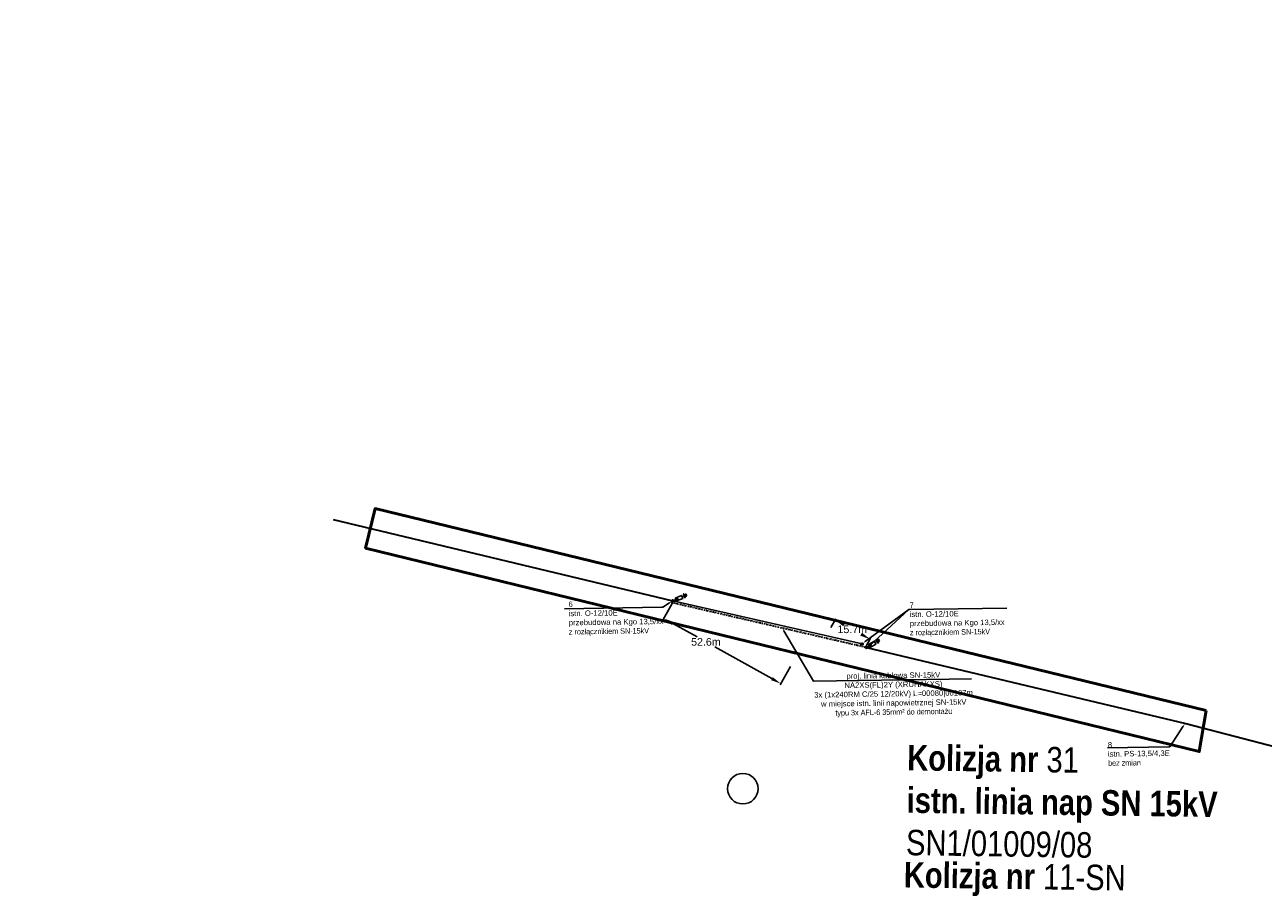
# Model space of a CAD drawing. Header units: millimetres. Extents: x 6504137 to 6515825, y 5737606 to 5784558.
# Tile 24 of 115: x 6508678 to 6509165, y 5754189 to 5754526. Entities that reach past the tile are written whole.
import ezdxf
from ezdxf import colors
from ezdxf.entities.mleader import LeaderData, LeaderLine
from ezdxf.math import Vec2, Vec3

# ---------------------------------------------------------------- set-up
doc = ezdxf.new("R2010")
doc.units = ezdxf.units.MM
doc.linetypes.add('KRESKAKROPKA', pattern=[1, 0.5, -0.25, 0, -0.25])
for name, color, linetype in [('#Nr Działek', 6, 'Continuous'), ('- kolizja linia SN', 1, 'Continuous'), ('_-demontaż', 1, 'DEMONTAZ'), ('_Kąt załomu', 7, 'Continuous'), ('_Opisy', 7, 'Continuous')]:
    doc.layers.add(name, color=color, linetype=linetype)
for name, color, linetype, lineweight in [('-Linia kablowa SN', 1, 'KRESKAKROPKA', 30), ('_trasa_slupy', 1, 'Continuous', 20), ('_Zakres mapy projektowej', 4, 'Continuous', 50)]:
    doc.layers.add(name, color=color, linetype=linetype, lineweight=lineweight)
doc.layers.add('-wymiary', color=7, linetype='Continuous', lineweight=35, true_color=0x000000)
doc.layers.add('istn. linia nap.', color=7, linetype='Continuous', lineweight=0, true_color=0x000000)
doc.styles.add('Arial_Narr', font='ARIALN.TTF')
doc.styles.add('GEO-INFO', font='arial.ttf')
doc.styles.get("Standard").update_dxf_attribs({"font": 'ARIALN.TTF'})
doc.linetypes.add('DEMONTAZ', pattern='A,1,["x",Standard,S=1,R=0,X=-0.1,Y=-0.35],1', length=2)
doc.dimstyles.new('Kat załomu', dxfattribs={"dimtxt": 2.2, "dimasz": 5, "dimexe": 0.18, "dimexo": 0.0625, "dimtad": 0, "dimtih": 1, "dimtoh": 1, "dimdec": 4, "dimzin": 0, "dimdsep": 46, "dimtxsty": 'Standard', "dimcen": 0.9, "dimse1": 1, "dimse2": 1, "dimadec": 0, "dimazin": 0, "dimtfac": 1, "dimtdec": 4, "dimtofl": 0, "dimtmove": 0, "dimatfit": 3, "dimfxl": 1, "dimtolj": 1, "dimtzin": 0, "dimarcsym": 0})
doc.dimstyles.new('McRobic', dxfattribs={"dimtxt": 3, "dimasz": 4, "dimexe": 0.5, "dimexo": 0.04, "dimgap": 0.4, "dimtad": 0, "dimtih": 1, "dimtoh": 1, "dimdec": 1, "dimrnd": 0.01, "dimzin": 0, "dimdsep": 46, "dimtxsty": 'Standard', "dimcen": 0.09, "dimadec": 0, "dimazin": 0, "dimtfac": 1, "dimtdec": 1, "dimtofl": 0, "dimtmove": 0, "dimatfit": 3, "dimfxl": 1, "dimtolj": 1, "dimtzin": 0, "dimlwd": 25, "dimlwe": 25, "dimarcsym": 0})

# ---------------------------------------------------------------- blocks, each defined once
blk = doc.blocks.new('*D45')
at = {"layer": '_Kąt załomu', "color": 0, "lineweight": -2, "transparency": 16777216}
for start, end in [(338.9132, 47.8746), (253.8164, 322.7747)]:
    blk.add_arc((6509591.46, 5755363.45), 22.12, start, end, dxfattribs=at)
at = {"layer": '_Kąt załomu', "color": 0, "transparency": 16777216}
for points in [[(6509605.81, 5755379.18), (6509606.78, 5755380.54), (6509602.23, 5755382.77)], [(6509584.97, 5755341.44), (6509585.61, 5755342.98), (6509580.68, 5755344.14)]]:
    blk.add_solid(points, dxfattribs=at)
at = {"layer": 'Defpoints', "color": 0, "transparency": 16777216}
for p in [(6509723.53, 5755600.29), (6509591.46, 5755363.45), (6509602.8, 5755344.46), (6508769.92, 5753891.24)]:
    blk.add_point(p, dxfattribs=at)
at = {"layer": '_Kąt załomu', "color": 0, "transparency": 16777216, "insert": (6509610.77, 5755352.68), "char_height": 2.2, "attachment_point": 5, "rotation": 241}
blk.add_mtext('\\A1;180°', dxfattribs=at)
blk = doc.blocks.new('*D46')
at = {"layer": '_Kąt załomu', "color": 0, "lineweight": -2, "transparency": 16777216}
for start, end in [(332.0665, 48.0956), (240.1923, 316.2241)]:
    blk.add_arc((6508769.92, 5753891.24), 22.53, start, end, dxfattribs=at)
at = {"layer": '_Kąt załomu', "color": 0, "transparency": 16777216}
for points in [[(6508784.48, 5753907.33), (6508785.45, 5753908.69), (6508780.9, 5753910.92)], [(6508758.23, 5753871.02), (6508759.21, 5753872.37), (6508754.68, 5753874.65)]]:
    blk.add_solid(points, dxfattribs=at)
at = {"layer": 'Defpoints', "color": 0, "transparency": 16777216}
for p in [(6509591.46, 5755363.45), (6508769.92, 5753891.24), (6508778.33, 5753870.34), (6508199.19, 5753269.48)]:
    blk.add_point(p, dxfattribs=at)
at = {"layer": '_Kąt załomu', "color": 0, "transparency": 16777216, "insert": (6508788.18, 5753878.05), "char_height": 2.2, "attachment_point": 5, "rotation": 234}
blk.add_mtext('\\A1;193°', dxfattribs=at)
blk = doc.blocks.new('OKRAG_PELNY')
at = {"color": 0}
blk.add_lwpolyline([(0.5, 0), (0.482963, -0.12941), (0.433013, -0.25), (0.353553, -0.353553), (0.25, -0.433013), (0.12941, -0.482963), (0, -0.5), (-0.12941, -0.482963), (-0.25, -0.433013), (-0.353553, -0.353553), (-0.433013, -0.25), (-0.482963, -0.12941), (-0.5, 0), (-0.482963, 0.12941), (-0.433013, 0.25), (-0.353553, 0.353553), (-0.25, 0.433013), (-0.12941, 0.482963), (0, 0.5), (0.12941, 0.482963), (0.25, 0.433013), (0.353553, 0.353553), (0.433013, 0.25), (0.482963, 0.12941)], close=True, dxfattribs=at)
blk = doc.blocks.new('*D145')
at = {"layer": '-wymiary', "color": 0, "linetype": 'Continuous', "lineweight": 25, "transparency": 16777216}
for p, q in [((6508933, 5754299.03), (6508928.99, 5754291.82)), ((6508978.96, 5754273.43), (6508974.95, 5754266.22))]:
    blk.add_line(p, q, dxfattribs=at)
at = {"layer": '-wymiary', "color": 0, "lineweight": 25, "transparency": 16777216}
for p, q in [((6508932.72, 5754290.31), (6508942.28, 5754284.98)), ((6508971.69, 5754268.6), (6508949.21, 5754281.12))]:
    blk.add_line(p, q, dxfattribs=at)
at = {"layer": '-wymiary', "color": 0, "transparency": 16777216}
for points in [[(6508933.05, 5754290.89), (6508932.4, 5754289.72), (6508929.23, 5754292.25)], [(6508971.37, 5754268.02), (6508972.02, 5754269.19), (6508975.19, 5754266.66)]]:
    blk.add_solid(points, dxfattribs=at)
at = {"layer": 'Defpoints', "color": 0, "transparency": 16777216}
for p in [(6508933.02, 5754299.06), (6508929.23, 5754292.25), (6508978.98, 5754273.47)]:
    blk.add_point(p, dxfattribs=at)
at = {"layer": '-wymiary', "color": 0, "transparency": 16777216, "insert": (6508945.75, 5754283.05), "char_height": 3, "attachment_point": 5, "rotation": 0.0213, "style": 'GEO-INFO'}
blk.add_mtext('\\A1;52.6m', dxfattribs=at)
blk = doc.blocks.new('*D146')
at = {"layer": '-wymiary', "color": 0, "linetype": 'Continuous', "lineweight": 25, "transparency": 16777216}
for p, q in [((6508994.87, 5754288.66), (6508996.82, 5754292.16)), ((6509008.56, 5754281.07), (6509010.5, 5754284.57))]:
    blk.add_line(p, q, dxfattribs=at)
at = {"layer": '-wymiary', "color": 0, "lineweight": 25, "transparency": 16777216}
for p, q in [((6509000.07, 5754289.79), (6508999.82, 5754289.92)), ((6509006.76, 5754286.08), (6509006.78, 5754286.06))]:
    blk.add_line(p, q, dxfattribs=at)
at = {"layer": '-wymiary', "color": 0, "transparency": 16777216}
for points in [[(6509000.4, 5754290.37), (6508999.75, 5754289.2), (6508996.57, 5754291.73)], [(6509006.44, 5754285.49), (6509007.09, 5754286.66), (6509010.26, 5754284.14)]]:
    blk.add_solid(points, dxfattribs=at)
at = {"layer": 'Defpoints', "color": 0, "transparency": 16777216}
for p in [(6508996.57, 5754291.73), (6508994.86, 5754288.63), (6509008.54, 5754281.04)]:
    blk.add_point(p, dxfattribs=at)
at = {"layer": '-wymiary', "color": 0, "transparency": 16777216, "insert": (6509003.3, 5754287.99), "char_height": 3, "attachment_point": 5, "rotation": 0.0213, "style": 'GEO-INFO'}
blk.add_mtext('\\A1;15.7m', dxfattribs=at)

msp = doc.modelspace()

# ---------------------------------------------------------------- linework, layer by layer
at = {"layer": '#Nr Działek'}
msp.add_circle((6508960.28, 5754225.35), 6, dxfattribs=at)
msp.add_circle((6508960.28, 5754225.35), 6, dxfattribs=at)
at = {"layer": '- kolizja linia SN', "linetype": 'ByBlock'}
for points in [[(6508933.90528, 5754299.73192), (6508934.80841, 5754300.10802), (6508932.71837, 5754299.23335)], [(6508936.37026, 5754300.75844), (6508937.30856, 5754301.14919), (6508936.96711, 5754301.9691), (6508937.66553, 5754300.292)], [(6508937.94731, 5754300.73292), (6508937.94731, 5754300.73292), (6508937.45308, 5754301.91972)], [(6508937.92374, 5754301.84696), (6508937.92374, 5754301.84696), (6508938.2012, 5754301.18069)], [(6509009.95519, 5754281.47775), (6509010.80851, 5754281.95623), (6509008.83425, 5754280.84466)], [(6509012.28423, 5754282.78371), (6509013.17077, 5754283.28082), (6509012.73638, 5754284.05551), (6509013.62491, 5754282.47091)], [(6509013.85356, 5754282.94158), (6509013.85356, 5754282.94158), (6509013.22479, 5754284.06292)], [(6509013.70071, 5754284.04534), (6509013.70071, 5754284.04534), (6509014.0537, 5754283.41582)]]:
    msp.add_lwpolyline(points, dxfattribs=at)
for points in [[(6508933.67803, 5754300.27761), (6508936.14302, 5754301.30413), (6508936.61861, 5754300.16208), (6508934.15363, 5754299.13556)], [(6509009.66609, 5754281.99334), (6509011.99512, 5754283.2993), (6509012.60018, 5754282.22024), (6509010.27115, 5754280.91428)]]:
    msp.add_lwpolyline(points, close=True, dxfattribs=at)
at = {"layer": '-Linia kablowa SN', "elevation": 100}
msp.add_lwpolyline([(6509008.83425, 5754280.84466), (6509008.83425, 5754280.84466), (6509008.83425, 5754280.84466), (6509008.83425, 5754280.84466), (6509008.83425, 5754280.84466), (6509008.83425, 5754280.84466), (6509008.83425, 5754280.84466), (6509008.83425, 5754280.84466), (6509008.83425, 5754280.84466), (6509008.83425, 5754280.84466), (6509008.83425, 5754280.84466), (6509008.83425, 5754280.84466), (6509008.83425, 5754280.84466), (6509008.83425, 5754280.84466), (6509008.83425, 5754280.84466), (6509008.83425, 5754280.84466), (6509008.83425, 5754280.84466), (6509008.83425, 5754280.84466), (6509008.83425, 5754280.84466), (6509008.83425, 5754280.84466), (6509008.83425, 5754280.84466), (6509008.83425, 5754280.84466), (6509008.83425, 5754280.84466), (6509008.83425, 5754280.84466), (6509008.83425, 5754280.84466), (6509008.83425, 5754280.84466), (6509008.83425, 5754280.84466), (6509008.83425, 5754280.84466), (6509008.83425, 5754280.84466), (6509008.83425, 5754280.84466), (6509008.83425, 5754280.84466), (6509008.83425, 5754280.84466), (6509008.83425, 5754280.84466), (6509008.83425, 5754280.84466), (6508932.5342, 5754298.43394), (6508932.5342, 5754298.43394), (6508932.5342, 5754298.43394), (6508932.5342, 5754298.43394), (6508932.5342, 5754298.43394), (6508932.5342, 5754298.43394), (6508932.5342, 5754298.43394), (6508932.5342, 5754298.43394), (6508932.5342, 5754298.43394), (6508932.5342, 5754298.43394), (6508932.5342, 5754298.43394), (6508932.5342, 5754298.43394), (6508932.5342, 5754298.43394), (6508932.5342, 5754298.43394), (6508932.5342, 5754298.43394), (6508932.5342, 5754298.43394), (6508932.5342, 5754298.43394), (6508932.5342, 5754298.43394), (6508932.5342, 5754298.43394), (6508932.5342, 5754298.43394), (6508932.5342, 5754298.43394), (6508932.5342, 5754298.43394), (6508932.5342, 5754298.43394), (6508932.5342, 5754298.43394), (6508932.5342, 5754298.43394), (6508932.5342, 5754298.43394), (6508932.5342, 5754298.43394), (6508932.5342, 5754298.43394), (6508932.5342, 5754298.43394), (6508932.5342, 5754298.43394), (6508932.5342, 5754298.43394), (6508932.5342, 5754298.43394), (6508932.5342, 5754298.43394), (6508932.5342, 5754298.43394), (6508932.5342, 5754298.43394), (6508932.5342, 5754298.43394), (6508932.5342, 5754298.43394), (6508932.5342, 5754298.43394), (6508932.5342, 5754298.43394), (6508932.5342, 5754298.43394), (6508932.5342, 5754298.43394), (6508932.5342, 5754298.43394), (6508932.5342, 5754298.43394), (6508932.5342, 5754298.43394), (6508932.5342, 5754298.43394), (6508932.5342, 5754298.43394), (6508932.5342, 5754298.43394), (6508932.5342, 5754298.43394), (6508932.5342, 5754298.43394), (6508932.5342, 5754298.43394), (6508932.5342, 5754298.43394), (6508932.5342, 5754298.43394), (6508932.5342, 5754298.43394), (6508932.5342, 5754298.43394), (6508932.5342, 5754298.43394), (6508932.5342, 5754298.43394), (6508932.5342, 5754298.43394), (6508932.5342, 5754298.43394), (6508932.5342, 5754298.43394), (6508932.5342, 5754298.43394), (6508932.5342, 5754298.43394), (6508932.5342, 5754298.43394), (6508932.5342, 5754298.43394), (6508932.5342, 5754298.43394), (6508932.5342, 5754298.43394), (6508932.5342, 5754298.43394), (6508932.71837, 5754299.23335), (6508932.71837, 5754299.23335), (6508932.71837, 5754299.23335), (6508932.71837, 5754299.23335), (6508932.71837, 5754299.23335), (6508932.71837, 5754299.23335), (6508932.71837, 5754299.23335), (6508932.71837, 5754299.23335), (6508932.71837, 5754299.23335), (6508932.71837, 5754299.23335), (6508932.71837, 5754299.23335), (6508932.71837, 5754299.23335), (6508932.71837, 5754299.23335), (6508932.71837, 5754299.23335), (6508932.71837, 5754299.23335), (6508932.71837, 5754299.23335), (6508932.71837, 5754299.23335), (6508932.71837, 5754299.23335), (6508932.71837, 5754299.23335), (6508932.71837, 5754299.23335), (6508932.71837, 5754299.23335), (6508932.71837, 5754299.23335), (6508932.71837, 5754299.23335), (6508932.71837, 5754299.23335), (6508932.71837, 5754299.23335), (6508932.71837, 5754299.23335), (6508932.71837, 5754299.23335), (6508932.71837, 5754299.23335), (6508932.71837, 5754299.23335), (6508932.71837, 5754299.23335), (6508932.71837, 5754299.23335), (6508932.71837, 5754299.23335), (6508932.71837, 5754299.23335)], dxfattribs=at)
at = {"layer": '_-demontaż', "linetype": 'DEMONTAZ', "ltscale": 2}
msp.add_lwpolyline([(6509007.13368, 5754282.26498), (6508932.71837, 5754299.23335), (6508932.71837, 5754299.23335), (6508932.71837, 5754299.23335), (6508932.71837, 5754299.23335), (6508932.71837, 5754299.23335)], dxfattribs=at)
at = {"layer": '_Zakres mapy projektowej', "color": 4}
msp.add_lwpolyline([(6509142.3616, 5754256.08786), (6508815.72979, 5754335.47793), (6508811.95556, 5754319.92945), (6509139.66568, 5754239.91236)], close=True, dxfattribs=at)
at = {"layer": 'istn. linia nap.', "color": 18, "linetype": 'Continuous', "lineweight": 30, "true_color": 0x000000}
for p, q in [((6508799.24804, 5754331.15567), (6508932.71837, 5754299.23335)), ((6509008.83425, 5754280.84466), (6509134.37338, 5754250.95823)), ((6509134.37338, 5754250.95823), (6509206.86398, 5754232.047))]:
    msp.add_line(p, q, dxfattribs=at)

# ---------------------------------------------------------------- block references
at = {"layer": '-Linia kablowa SN', "color": 1, "lineweight": 18}
for p, xscale, yscale, rotation in [((6508932.71837, 5754299.23335), 0.7, 0.7, 289.9562856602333), ((6509008.83425, 5754280.84466), 0.7000000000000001, 0.7000000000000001, 296.6280704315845)]:
    msp.add_blockref('OKRAG_PELNY', p, dxfattribs=dict(at, xscale=xscale, yscale=yscale, rotation=rotation))
at = {"layer": '-Linia kablowa SN', "color": 18, "linetype": 'ByBlock', "lineweight": 18, "true_color": 0x000000, "xscale": 0.7000000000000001, "yscale": 0.7000000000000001, "rotation": 296.6280704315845}
msp.add_blockref('OKRAG_PELNY', (6509007.1114, 5754282.23759), dxfattribs=at)

# ---------------------------------------------------------------- texts
at = {"layer": '_trasa_slupy', "insert": (6509024.97442, 5754242.56089), "char_height": 10, "width": 348.1955042, "attachment_point": 1, "rotation": 359.205026, "style": 'Arial_Narr'}
msp.add_mtext('{\\fArial Narrow|b1|i0|c238|p34;Kolizja nr }31\\P{\\fArial Narrow|b1|i0|c238|p34;istn. linia nap SN 15kV\\P}SN1/01009/08', dxfattribs=at)
at = {"layer": '_trasa_slupy', "color": 5, "insert": (6509023.64047, 5754196.534), "char_height": 10, "width": 348.1955042, "attachment_point": 1, "rotation": 359.205026, "style": 'Arial_Narr'}
msp.add_mtext('{\\fArial Narrow|b1|i0|c238|p34;Kolizja nr }11-SN', dxfattribs=at)

# ---------------------------------------------------------------- dimensions: what is measured, and where the dimension line sits
at = {"layer": '-wymiary', "color": 7, "linetype": 'Continuous'}
for base, p1, p2, angle, picture, middle in [((6508929.23016, 5754292.25223), (6508978.98179, 5754273.46906), (6508933.02338, 5754299.06349), 150.8863738, '*D145', (6508945.74595, 5754283.05452)), ((6508996.57397, 5754291.7269), (6509008.54196, 5754281.03719), (6508994.85559, 5754288.62908), 150.9826658, '*D146', (6509003.30385, 5754287.9938))]:
    dim = msp.add_linear_dim(base=base, p1=p1, p2=p2, angle=angle, dimstyle='McRobic', override={"dimpost": 'm', "dimtxsty": 'GEO-INFO'}, dxfattribs=at)
    dim.commit()
    dim.dimension.update_dxf_attribs({"geometry": picture, "text_midpoint": middle, "dimtype": 161, "text_rotation": 210})
at = {"layer": '_Kąt załomu'}
for base, center, p1, p2, picture, middle, turn in [((6509602.79725, 5755344.46176), (6509591.457, 5755363.453), (6509723.529, 5755600.29), (6508769.92, 5753891.243), '*D45', (6509610.77409, 5755352.67716), 241), ((6508778.32815, 5753870.34061), (6508769.92, 5753891.243), (6509591.457, 5755363.453), (6508199.189, 5753269.475), '*D46', (6508788.18047, 5753878.04595), 234)]:
    dim = msp.add_angular_dim_3p(base=base, center=center, p1=p1, p2=p2, dimstyle='Kat załomu', dxfattribs=at)
    dim.commit()
    dim.dimension.update_dxf_attribs({"geometry": picture, "text_midpoint": middle, "text_rotation": turn})

# ---------------------------------------------------------------- leaders
at = {"layer": '_Opisy', "linetype": 'Continuous'}
ml = msp.add_multileader_mtext('Standard', dxfattribs=at)
ml.set_content('{\\fArial|b0|i0|c238|p34;6       \\P\\C256;istn. O-12/10E\\Pprzebudowa na Kgo 13,5/}xx\\Pz rozłącznikiem SN-15kV', color=256)
ml.set_leader_properties()
ml.build(insert=Vec2(0, 0))
ml.multileader.update_dxf_attribs({"text_left_attachment_type": 6, "text_right_attachment_type": 6, "dogleg_length": 0.36, "arrow_head_size": 1.2, "scale": 0.8})
ctx = ml.context
ctx.base_point, ctx.scale, ctx.char_height, ctx.arrow_head_size, ctx.landing_gap_size, ctx.plane_origin, ctx.plane_x_axis, ctx.plane_y_axis = Vec3(6508891.70249, 5754296.11062), 0.8, 2.16, 1.2, 0.072, Vec3(6508788.07313, 5754430.43681), Vec3(0.999892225, 0.014681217), Vec3(-0.014681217, 0.999892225)
ctx.left_attachment, ctx.right_attachment = 6, 6
notes = []
notes.append((ctx, [(0, (1, 1, 0), (6508928.78124, 5754296.65504), (-0.999892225, -0.014681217), 0.288, [(0, [(6508932.41434, 5754299.05996)], 0, [])])]))
ctx.mtext.insert, ctx.mtext.text_direction, ctx.mtext.rotation, ctx.mtext.flow_direction = Vec3(6508891.73344, 5754298.90641), Vec3(0.999892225, 0.014681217), 0.014681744, 5
ml = msp.add_multileader_mtext('Standard', dxfattribs=at)
ml.set_content('{\\fArial|b0|i0|c238|p34;7       \\P\\C256;istn. O-12/10E\\Pprzebudowa na Kgo 13,5/}xx\\Pz rozłącznikiem SN-15kV', color=256)
ml.set_leader_properties()
ml.build(insert=Vec2(0, 0))
ml.multileader.update_dxf_attribs({"text_left_attachment_type": 6, "text_right_attachment_type": 6, "dogleg_length": 0.36, "arrow_head_size": 1.2, "scale": 0.8})
ctx = ml.context
ctx.base_point, ctx.scale, ctx.char_height, ctx.arrow_head_size, ctx.landing_gap_size, ctx.plane_origin, ctx.plane_x_axis, ctx.plane_y_axis = Vec3(6509025.75708, 5754295.78707), 0.8, 2.16, 1.2, 0.072, Vec3(6508906.76841, 5754404.50604), Vec3(0.999892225, 0.014681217), Vec3(-0.014681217, 0.999892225)
ctx.left_attachment, ctx.right_attachment = 6, 6
notes.append((ctx, [(1, (1, 1, 0), (6509025.46911, 5754295.78284), (0.999892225, 0.014681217), 0.288, [(0, [(6509009.16641, 5754280.73435)], 0, []), (1, [(6509007.37301, 5754282.47009)], 0, [])])]))
ctx.mtext.insert, ctx.mtext.text_direction, ctx.mtext.rotation, ctx.mtext.flow_direction = Vec3(6509025.78817, 5754298.57402), Vec3(0.999892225, 0.014681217), 0.014681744, 5
ml = msp.add_multileader_mtext('Standard', dxfattribs=at)
ml.set_content('\\pxqc;{\\fArial|b0|i0|c238|p34;proj. linia kablowa SN-15kV \\PNA2XS(FL)2Y (XRUHAKXS)\\P\\C256;3x (1x240RM C/25 12/20kV) L=00080|00107m \\P\\pq*;\\C0;w miejsce istn. linii napowietrznej SN-15kV \\P\\pqc;}typu 3x AFL-6 35mm² do demontażu', color=256)
ml.set_leader_properties()
ml.build(insert=Vec2(0, 0))
ml.multileader.update_dxf_attribs({"text_left_attachment_type": 6, "text_right_attachment_type": 6, "dogleg_length": 0.36, "arrow_head_size": 1.2, "scale": 0.8})
ctx = ml.context
ctx.base_point, ctx.scale, ctx.char_height, ctx.arrow_head_size, ctx.landing_gap_size, ctx.plane_origin, ctx.plane_x_axis, ctx.plane_y_axis = Vec3(6508988.3241, 5754267.67478, 10.3), 0.8, 2.16, 1.2, 0.072, Vec3(6509003.69316, 5754377.53781, 10.3), Vec3(0.999892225, 0.014681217), Vec3(-0.014681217, 0.999892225)
ctx.left_attachment, ctx.right_attachment = 6, 6
notes.append((ctx, [(1, (1, 1, 0), (6508988.03613, 5754267.67055, 10.3), (0.999892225, 0.014681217), 0.288, [(1, [(6508975.78767, 5754288.46282, 10.3)], 0, [])])]))
ctx.mtext.insert, ctx.mtext.text_direction, ctx.mtext.rotation, ctx.mtext.alignment, ctx.mtext.flow_direction = Vec3(6509019.40596, 5754270.96332, 10.3), Vec3(0.999892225, 0.014681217), 0.014681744, 2, 5
ml = msp.add_multileader_mtext('Standard', dxfattribs=at)
ml.set_content('{\\fArial|b0|i0|c238|p34;8       \\P\\C256;istn. PS-13,5/4,3E\\P}bez zmian', color=256)
ml.set_leader_properties()
ml.build(insert=Vec2(0, 0))
ml.multileader.update_dxf_attribs({"text_left_attachment_type": 6, "text_right_attachment_type": 6, "dogleg_length": 0.36, "arrow_head_size": 1.2, "scale": 0.8})
ctx = ml.context
ctx.base_point, ctx.scale, ctx.char_height, ctx.arrow_head_size, ctx.landing_gap_size, ctx.plane_origin, ctx.plane_x_axis, ctx.plane_y_axis = Vec3(6509103.69376, 5754241.4758), 0.8, 2.16, 1.2, 0.072, Vec3(6508987.37393, 5754375.61566), Vec3(0.999892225, 0.014681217), Vec3(-0.014681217, 0.999892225)
ctx.left_attachment, ctx.right_attachment = 6, 6
notes.append((ctx, [(0, (1, 1, 0), (6509128.08204, 5754241.83389), (-0.999892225, -0.014681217), 0.288, [(0, [(6509134.03057, 5754250.88768)], 0, [])])]))
ctx.mtext.insert, ctx.mtext.text_direction, ctx.mtext.rotation, ctx.mtext.flow_direction = Vec3(6509103.73339, 5754243.68082), Vec3(0.999892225, 0.014681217), 0.014681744, 5
for ctx, leaders in notes:
    for number, flags, end, landing, length, lines in leaders:
        leader = LeaderData()
        leader.index, (leader.has_last_leader_line, leader.has_dogleg_vector, leader.attachment_direction) = number, flags
        leader.last_leader_point, leader.dogleg_vector, leader.dogleg_length = Vec3(end), Vec3(landing), length
        for number, points, colour, breaks in lines:
            line = LeaderLine()
            line.index, line.vertices, line.color, line.breaks = number, Vec3.list(points), colors.encode_raw_color(colour), breaks
            leader.lines.append(line)
        ctx.leaders.append(leader)

doc.saveas('drawing.dxf')
